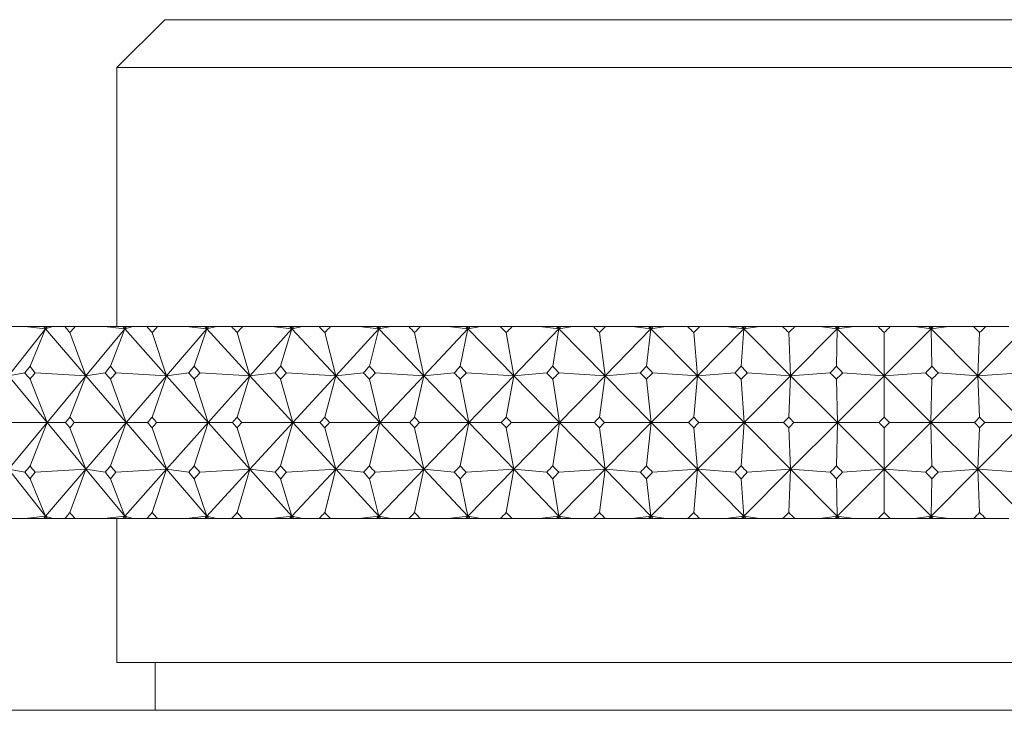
# Model space of a CAD drawing. Header units: inches. Extents: x 1.8 to 14.2, y 0.2 to 10.6.
# Tile 5 of 39: x 2.833 to 3.474, y 7.188 to 7.638. Entities that reach past the tile are written whole.
import ezdxf

# ---------------------------------------------------------------- set-up
doc = ezdxf.new("R2010")
doc.units = ezdxf.units.IN
doc.header["$MEASUREMENT"] = 0

msp = doc.modelspace()

# ---------------------------------------------------------------- linework, layer by layer
at = {"color": 7, "linetype": 'Continuous', "lineweight": 15}
for p, q in [((2.92695, 7.63821), (2.8957, 7.60696)), ((2.92695, 7.63821), (3.06424, 7.63821)), ((3.06424, 7.63821), (3.86445, 7.63821)), ((2.8957, 7.60696), (2.8957, 7.43821)), ((3.04214, 7.60696), (2.8957, 7.60696)), ((3.8957, 7.60696), (3.04214, 7.60696)), ((2.83586, 7.43821), (2.81703, 7.43821)), ((2.8494, 7.43674), (2.82526, 7.40619)), ((2.83586, 7.43821), (2.8494, 7.43674)), ((2.84813, 7.43821), (2.83586, 7.43821)), ((2.8494, 7.43674), (2.83923, 7.41235)), ((2.84813, 7.43821), (2.8494, 7.43674)), ((2.84884, 7.43821), (2.84813, 7.43821)), ((2.8494, 7.43674), (2.84884, 7.43821)), ((2.85056, 7.43821), (2.84884, 7.43821)), ((2.85415, 7.43821), (2.8494, 7.43674)), ((2.85056, 7.43821), (2.8494, 7.43674)), ((2.8494, 7.43674), (2.87569, 7.40619)), ((2.85415, 7.43821), (2.85056, 7.43821)), ((2.86185, 7.43821), (2.85415, 7.43821)), ((2.86185, 7.43821), (2.86861, 7.43821)), ((2.88745, 7.43821), (2.86861, 7.43821)), ((2.90095, 7.43674), (2.87569, 7.40619)), ((2.88745, 7.43821), (2.90095, 7.43674)), ((2.89964, 7.43821), (2.88745, 7.43821)), ((2.90095, 7.43674), (2.89175, 7.41235)), ((2.89964, 7.43821), (2.90095, 7.43674)), ((2.90044, 7.43821), (2.89964, 7.43821)), ((2.90095, 7.43674), (2.90044, 7.43821)), ((2.90217, 7.43821), (2.90044, 7.43821)), ((2.90649, 7.43821), (2.90095, 7.43674)), ((2.90217, 7.43821), (2.90095, 7.43674)), ((2.90095, 7.43674), (2.92816, 7.40619)), ((2.90649, 7.43821), (2.90217, 7.43821)), ((2.91526, 7.43821), (2.90649, 7.43821)), ((2.91526, 7.43821), (2.92227, 7.43821)), ((2.94105, 7.43821), (2.92227, 7.43821)), ((2.95446, 7.43674), (2.92816, 7.40619)), ((2.94105, 7.43821), (2.95446, 7.43674)), ((2.9531, 7.43821), (2.94105, 7.43821)), ((2.95446, 7.43674), (2.94625, 7.41235)), ((2.9531, 7.43821), (2.95446, 7.43674)), ((2.954, 7.43821), (2.9531, 7.43821)), ((2.95446, 7.43674), (2.954, 7.43821)), ((2.95572, 7.43821), (2.954, 7.43821)), ((2.96076, 7.43821), (2.95446, 7.43674)), ((2.95572, 7.43821), (2.95446, 7.43674)), ((2.95446, 7.43674), (2.98249, 7.40619)), ((2.96076, 7.43821), (2.95572, 7.43821)), ((2.97056, 7.43821), (2.96076, 7.43821)), ((2.97056, 7.43821), (2.9778, 7.43821)), ((2.99645, 7.43821), (2.9778, 7.43821)), ((3.0097, 7.43674), (2.98249, 7.40619)), ((2.99645, 7.43821), (3.0097, 7.43674)), ((3.00832, 7.43821), (2.99645, 7.43821)), ((3.0097, 7.43674), (3.00252, 7.41235)), ((3.00832, 7.43821), (3.0097, 7.43674)), ((3.0093, 7.43821), (3.00832, 7.43821)), ((3.0097, 7.43674), (3.0093, 7.43821)), ((3.01101, 7.43821), (3.0093, 7.43821)), ((3.01674, 7.43821), (3.0097, 7.43674)), ((3.01101, 7.43821), (3.0097, 7.43674)), ((3.0097, 7.43674), (3.03844, 7.40619)), ((3.01674, 7.43821), (3.01101, 7.43821)), ((3.02754, 7.43821), (3.01674, 7.43821)), ((3.02754, 7.43821), (3.03498, 7.43821)), ((3.05342, 7.43821), (3.03498, 7.43821)), ((3.06647, 7.43674), (3.03844, 7.40619)), ((3.05342, 7.43821), (3.06647, 7.43674)), ((3.06506, 7.43821), (3.05342, 7.43821)), ((3.06647, 7.43674), (3.06035, 7.41235)), ((3.06506, 7.43821), (3.06647, 7.43674)), ((3.06613, 7.43821), (3.06506, 7.43821)), ((3.06647, 7.43674), (3.06613, 7.43821)), ((3.06782, 7.43821), (3.06613, 7.43821)), ((3.07423, 7.43821), (3.06647, 7.43674)), ((3.06782, 7.43821), (3.06647, 7.43674)), ((3.06647, 7.43674), (3.0958, 7.40619)), ((3.07423, 7.43821), (3.06782, 7.43821)), ((3.08597, 7.43821), (3.07423, 7.43821)), ((3.08597, 7.43821), (3.09358, 7.43821)), ((3.11174, 7.43821), (3.09358, 7.43821)), ((3.12454, 7.43674), (3.0958, 7.40619)), ((3.11174, 7.43821), (3.12454, 7.43674)), ((3.1231, 7.43821), (3.11174, 7.43821)), ((3.12454, 7.43674), (3.1195, 7.41235)), ((3.1231, 7.43821), (3.12454, 7.43674)), ((3.12426, 7.43821), (3.1231, 7.43821)), ((3.12454, 7.43674), (3.12426, 7.43821)), ((3.12593, 7.43821), (3.12426, 7.43821)), ((3.13298, 7.43821), (3.12454, 7.43674)), ((3.12593, 7.43821), (3.12454, 7.43674)), ((3.12454, 7.43674), (3.15435, 7.40619)), ((3.13298, 7.43821), (3.12593, 7.43821)), ((3.14562, 7.43821), (3.13298, 7.43821)), ((3.14562, 7.43821), (3.15337, 7.43821)), ((3.17118, 7.43821), (3.15337, 7.43821)), ((3.18368, 7.43674), (3.15435, 7.40619)), ((3.17118, 7.43821), (3.18368, 7.43674)), ((3.18222, 7.43821), (3.17118, 7.43821)), ((3.18368, 7.43674), (3.17973, 7.41235)), ((3.18222, 7.43821), (3.18368, 7.43674)), ((3.18346, 7.43821), (3.18222, 7.43821)), ((3.18368, 7.43674), (3.18346, 7.43821)), ((3.18509, 7.43821), (3.18346, 7.43821)), ((3.19276, 7.43821), (3.18368, 7.43674)), ((3.18509, 7.43821), (3.18368, 7.43674)), ((3.18368, 7.43674), (3.21385, 7.40619)), ((3.19276, 7.43821), (3.18509, 7.43821)), ((3.20626, 7.43821), (3.19276, 7.43821)), ((3.20626, 7.43821), (3.21412, 7.43821)), ((3.24366, 7.43674), (3.21385, 7.40619)), ((3.23151, 7.43821), (3.21412, 7.43821)), ((3.23151, 7.43821), (3.24366, 7.43674)), ((3.24219, 7.43821), (3.23151, 7.43821)), ((3.24366, 7.43674), (3.24083, 7.41235)), ((3.24219, 7.43821), (3.24366, 7.43674)), ((3.2435, 7.43821), (3.24219, 7.43821)), ((3.24366, 7.43674), (3.2435, 7.43821)), ((3.24509, 7.43821), (3.2435, 7.43821)), ((3.25335, 7.43821), (3.24366, 7.43674)), ((3.24509, 7.43821), (3.24366, 7.43674)), ((3.24366, 7.43674), (3.27406, 7.40619)), ((3.25335, 7.43821), (3.24509, 7.43821)), ((3.26765, 7.43821), (3.25335, 7.43821)), ((3.26765, 7.43821), (3.27559, 7.43821)), ((3.30423, 7.43674), (3.27406, 7.40619)), ((3.29249, 7.43821), (3.27559, 7.43821)), ((3.29249, 7.43821), (3.30423, 7.43674)), ((3.30276, 7.43821), (3.29249, 7.43821)), ((3.30423, 7.43674), (3.30253, 7.41235)), ((3.30276, 7.43821), (3.30423, 7.43674)), ((3.30414, 7.43821), (3.30276, 7.43821)), ((3.30423, 7.43674), (3.30414, 7.43821)), ((3.30569, 7.43821), (3.30414, 7.43821)), ((3.3145, 7.43821), (3.30423, 7.43674)), ((3.30569, 7.43821), (3.30423, 7.43674)), ((3.30423, 7.43674), (3.33476, 7.40619)), ((3.3145, 7.43821), (3.30569, 7.43821)), ((3.32954, 7.43821), (3.3145, 7.43821)), ((3.32954, 7.43821), (3.33753, 7.43821)), ((3.36517, 7.43674), (3.33476, 7.40619)), ((3.35387, 7.43821), (3.33753, 7.43821)), ((3.35387, 7.43821), (3.36517, 7.43674)), ((3.3637, 7.43821), (3.35387, 7.43821)), ((3.3637, 7.43821), (3.36517, 7.43674)), ((3.36514, 7.43821), (3.3637, 7.43821)), ((3.36517, 7.43674), (3.3646, 7.41235)), ((3.36517, 7.43674), (3.36514, 7.43821)), ((3.36663, 7.43821), (3.36514, 7.43821)), ((3.37597, 7.43821), (3.36517, 7.43674)), ((3.36663, 7.43821), (3.36517, 7.43674)), ((3.36517, 7.43674), (3.3957, 7.40619)), ((3.37597, 7.43821), (3.36663, 7.43821)), ((3.3917, 7.43821), (3.37597, 7.43821)), ((3.3917, 7.43821), (3.3997, 7.43821)), ((3.42623, 7.43674), (3.3957, 7.40619)), ((3.41542, 7.43821), (3.3997, 7.43821)), ((3.41542, 7.43821), (3.42623, 7.43674)), ((3.42476, 7.43821), (3.41542, 7.43821)), ((3.42476, 7.43821), (3.42623, 7.43674)), ((3.42626, 7.43821), (3.42476, 7.43821)), ((3.43752, 7.43821), (3.42623, 7.43674)), ((3.4277, 7.43821), (3.42623, 7.43674)), ((3.42623, 7.43674), (3.42626, 7.43821)), ((3.42623, 7.43674), (3.45663, 7.40619)), ((3.42623, 7.43674), (3.42679, 7.41235)), ((3.4277, 7.43821), (3.42626, 7.43821)), ((3.43752, 7.43821), (3.4277, 7.43821)), ((3.45387, 7.43821), (3.43752, 7.43821)), ((3.45387, 7.43821), (3.46185, 7.43821)), ((3.48716, 7.43674), (3.45663, 7.40619)), ((3.47689, 7.43821), (3.46185, 7.43821)), ((2.87569, 7.40619), (2.86523, 7.4344)), ((2.92816, 7.40619), (2.91876, 7.4344)), ((2.98249, 7.40619), (2.97418, 7.4344)), ((3.03844, 7.40619), (3.03125, 7.4344)), ((3.0958, 7.40619), (3.08977, 7.4344)), ((3.15435, 7.40619), (3.14949, 7.4344)), ((3.21385, 7.40619), (3.21019, 7.4344)), ((3.27406, 7.40619), (3.27162, 7.4344)), ((3.33476, 7.40619), (3.33353, 7.4344)), ((3.3957, 7.40619), (3.3957, 7.4344)), ((3.45663, 7.40619), (3.45786, 7.4344)), ((2.83592, 7.408), (2.82526, 7.40619)), ((2.82526, 7.40619), (2.85048, 7.37571)), ((2.85048, 7.37571), (2.83923, 7.404)), ((2.84256, 7.408), (2.87569, 7.40619)), ((2.87569, 7.40619), (2.85048, 7.37571)), ((2.87569, 7.40619), (2.86523, 7.37921)), ((2.88829, 7.408), (2.87569, 7.40619)), ((2.87569, 7.40619), (2.90193, 7.37571)), ((2.90193, 7.37571), (2.89175, 7.404)), ((2.89521, 7.408), (2.92816, 7.40619)), ((2.92816, 7.40619), (2.90193, 7.37571)), ((2.92816, 7.40619), (2.91876, 7.37921)), ((2.94267, 7.408), (2.92816, 7.40619)), ((2.92816, 7.40619), (2.95533, 7.37571)), ((2.95533, 7.37571), (2.94625, 7.404)), ((2.94983, 7.408), (2.98249, 7.40619)), ((2.98249, 7.40619), (2.95533, 7.37571)), ((2.98249, 7.40619), (2.97418, 7.37921)), ((2.99884, 7.408), (2.98249, 7.40619)), ((2.98249, 7.40619), (3.01046, 7.37571)), ((3.01046, 7.37571), (3.00252, 7.404)), ((3.00621, 7.408), (3.03844, 7.40619)), ((3.03844, 7.40619), (3.01046, 7.37571)), ((3.03844, 7.40619), (3.03125, 7.37921)), ((3.05657, 7.408), (3.03844, 7.40619)), ((3.03844, 7.40619), (3.06712, 7.37571)), ((3.06712, 7.37571), (3.06035, 7.404)), ((3.06413, 7.408), (3.0958, 7.40619)), ((3.0958, 7.40619), (3.06712, 7.37571)), ((3.0958, 7.40619), (3.08977, 7.37921)), ((3.11564, 7.408), (3.0958, 7.40619)), ((3.0958, 7.40619), (3.12508, 7.37571)), ((3.12508, 7.37571), (3.1195, 7.404)), ((3.12335, 7.408), (3.15435, 7.40619)), ((3.15435, 7.40619), (3.12508, 7.37571)), ((3.15435, 7.40619), (3.14949, 7.37921)), ((3.17582, 7.408), (3.15435, 7.40619)), ((3.15435, 7.40619), (3.1841, 7.37571)), ((3.1841, 7.37571), (3.17973, 7.404)), ((3.18366, 7.408), (3.21385, 7.40619)), ((3.21385, 7.40619), (3.1841, 7.37571)), ((3.21385, 7.40619), (3.21019, 7.37921)), ((3.23686, 7.408), (3.21385, 7.40619)), ((3.21385, 7.40619), (3.24396, 7.37571)), ((3.24396, 7.37571), (3.24083, 7.404)), ((3.27406, 7.40619), (3.24396, 7.37571)), ((3.24479, 7.408), (3.27406, 7.40619)), ((3.27406, 7.40619), (3.27162, 7.37921)), ((3.29853, 7.408), (3.27406, 7.40619)), ((3.27406, 7.40619), (3.30441, 7.37571)), ((3.30441, 7.37571), (3.30253, 7.404)), ((3.33476, 7.40619), (3.30441, 7.37571)), ((3.30653, 7.408), (3.33476, 7.40619)), ((3.33476, 7.40619), (3.33353, 7.37921)), ((3.36059, 7.408), (3.33476, 7.40619)), ((3.33476, 7.40619), (3.36523, 7.37571)), ((3.36523, 7.37571), (3.3646, 7.404)), ((3.3957, 7.40619), (3.36523, 7.37571)), ((3.36861, 7.408), (3.3957, 7.40619)), ((3.42278, 7.408), (3.3957, 7.40619)), ((3.3957, 7.40619), (3.42617, 7.37571)), ((3.3957, 7.40619), (3.3957, 7.37921)), ((3.45663, 7.40619), (3.42617, 7.37571)), ((3.42617, 7.37571), (3.42679, 7.404)), ((3.43081, 7.408), (3.45663, 7.40619)), ((3.48487, 7.408), (3.45663, 7.40619)), ((3.45663, 7.40619), (3.45786, 7.37921)), ((3.45663, 7.40619), (3.48698, 7.37571)), ((2.85048, 7.37571), (2.81651, 7.37571)), ((2.82526, 7.34523), (2.85048, 7.37571)), ((2.85048, 7.37571), (2.83923, 7.34743)), ((2.87569, 7.34523), (2.85048, 7.37571)), ((2.85048, 7.37571), (2.86239, 7.37571)), ((2.86523, 7.37221), (2.87569, 7.34523)), ((2.90193, 7.37571), (2.86807, 7.37571)), ((2.87569, 7.34523), (2.90193, 7.37571)), ((2.90193, 7.37571), (2.89175, 7.34743)), ((2.92816, 7.34523), (2.90193, 7.37571)), ((2.90193, 7.37571), (2.91582, 7.37571)), ((2.91876, 7.37221), (2.92816, 7.34523)), ((2.95533, 7.37571), (2.92171, 7.37571)), ((2.92816, 7.34523), (2.95533, 7.37571)), ((2.95533, 7.37571), (2.94625, 7.34743)), ((2.98249, 7.34523), (2.95533, 7.37571)), ((2.95533, 7.37571), (2.97113, 7.37571)), ((2.97418, 7.37221), (2.98249, 7.34523)), ((3.01046, 7.37571), (2.97722, 7.37571)), ((2.98249, 7.34523), (3.01046, 7.37571)), ((3.01046, 7.37571), (3.00252, 7.34743)), ((3.03844, 7.34523), (3.01046, 7.37571)), ((3.01046, 7.37571), (3.02813, 7.37571)), ((3.03125, 7.37221), (3.03844, 7.34523)), ((3.06712, 7.37571), (3.03438, 7.37571)), ((3.03844, 7.34523), (3.06712, 7.37571)), ((3.06712, 7.37571), (3.06035, 7.34743)), ((3.0958, 7.34523), (3.06712, 7.37571)), ((3.06712, 7.37571), (3.08657, 7.37571)), ((3.08977, 7.37221), (3.0958, 7.34523)), ((3.12508, 7.37571), (3.09297, 7.37571)), ((3.0958, 7.34523), (3.12508, 7.37571)), ((3.12508, 7.37571), (3.1195, 7.34743)), ((3.15435, 7.34523), (3.12508, 7.37571)), ((3.12508, 7.37571), (3.14624, 7.37571)), ((3.14949, 7.37221), (3.15435, 7.34523)), ((3.1841, 7.37571), (3.15275, 7.37571)), ((3.15435, 7.34523), (3.1841, 7.37571)), ((3.1841, 7.37571), (3.17973, 7.34743)), ((3.21385, 7.34523), (3.1841, 7.37571)), ((3.1841, 7.37571), (3.20689, 7.37571)), ((3.21019, 7.37221), (3.21385, 7.34523)), ((3.24396, 7.37571), (3.21349, 7.37571)), ((3.21385, 7.34523), (3.24396, 7.37571)), ((3.24396, 7.37571), (3.24083, 7.34743)), ((3.27406, 7.34523), (3.24396, 7.37571)), ((3.24396, 7.37571), (3.26828, 7.37571)), ((3.27162, 7.37221), (3.27406, 7.34523)), ((3.27406, 7.34523), (3.30441, 7.37571)), ((3.30441, 7.37571), (3.27495, 7.37571)), ((3.30441, 7.37571), (3.30253, 7.34743)), ((3.33476, 7.34523), (3.30441, 7.37571)), ((3.30441, 7.37571), (3.33018, 7.37571)), ((3.33353, 7.37221), (3.33476, 7.34523)), ((3.33476, 7.34523), (3.36523, 7.37571)), ((3.36523, 7.37571), (3.33689, 7.37571)), ((3.36523, 7.37571), (3.3646, 7.34743)), ((3.3957, 7.34523), (3.36523, 7.37571)), ((3.36523, 7.37571), (3.39233, 7.37571)), ((3.3957, 7.34523), (3.42617, 7.37571)), ((3.3957, 7.37221), (3.3957, 7.34523)), ((3.42617, 7.37571), (3.39906, 7.37571)), ((3.42617, 7.37571), (3.42679, 7.34743)), ((3.45663, 7.34523), (3.42617, 7.37571)), ((3.42617, 7.37571), (3.4545, 7.37571)), ((3.45663, 7.34523), (3.48698, 7.37571)), ((3.45786, 7.37221), (3.45663, 7.34523)), ((3.48698, 7.37571), (3.46122, 7.37571)), ((2.8494, 7.31468), (2.82526, 7.34523)), ((2.82526, 7.34523), (2.83592, 7.34342)), ((2.87569, 7.34523), (2.84256, 7.34342)), ((2.8494, 7.31468), (2.87569, 7.34523)), ((2.86523, 7.31702), (2.87569, 7.34523)), ((2.90095, 7.31468), (2.87569, 7.34523)), ((2.87569, 7.34523), (2.88829, 7.34342)), ((2.92816, 7.34523), (2.89521, 7.34342)), ((2.90095, 7.31468), (2.92816, 7.34523)), ((2.91876, 7.31702), (2.92816, 7.34523)), ((2.95446, 7.31468), (2.92816, 7.34523)), ((2.92816, 7.34523), (2.94267, 7.34342)), ((2.98249, 7.34523), (2.94983, 7.34342)), ((2.95446, 7.31468), (2.98249, 7.34523)), ((2.97418, 7.31702), (2.98249, 7.34523)), ((3.0097, 7.31468), (2.98249, 7.34523)), ((2.98249, 7.34523), (2.99884, 7.34342)), ((3.03844, 7.34523), (3.00621, 7.34342)), ((3.0097, 7.31468), (3.03844, 7.34523)), ((3.03125, 7.31702), (3.03844, 7.34523)), ((3.06647, 7.31468), (3.03844, 7.34523)), ((3.03844, 7.34523), (3.05657, 7.34342)), ((3.0958, 7.34523), (3.06413, 7.34342)), ((3.06647, 7.31468), (3.0958, 7.34523)), ((3.08977, 7.31702), (3.0958, 7.34523)), ((3.12454, 7.31468), (3.0958, 7.34523)), ((3.0958, 7.34523), (3.11564, 7.34342)), ((3.15435, 7.34523), (3.12335, 7.34342)), ((3.12454, 7.31468), (3.15435, 7.34523)), ((3.14949, 7.31702), (3.15435, 7.34523)), ((3.18368, 7.31468), (3.15435, 7.34523)), ((3.15435, 7.34523), (3.17582, 7.34342)), ((3.21385, 7.34523), (3.18366, 7.34342)), ((3.18368, 7.31468), (3.21385, 7.34523)), ((3.21019, 7.31702), (3.21385, 7.34523)), ((3.24366, 7.31468), (3.21385, 7.34523)), ((3.21385, 7.34523), (3.23686, 7.34342)), ((3.24366, 7.31468), (3.27406, 7.34523)), ((3.27406, 7.34523), (3.24479, 7.34342)), ((3.27162, 7.31702), (3.27406, 7.34523)), ((3.30423, 7.31468), (3.27406, 7.34523)), ((3.27406, 7.34523), (3.29853, 7.34342)), ((3.30423, 7.31468), (3.33476, 7.34523)), ((3.33476, 7.34523), (3.30653, 7.34342)), ((3.33353, 7.31702), (3.33476, 7.34523)), ((3.36517, 7.31468), (3.33476, 7.34523)), ((3.33476, 7.34523), (3.36059, 7.34342)), ((3.36517, 7.31468), (3.3957, 7.34523)), ((3.3957, 7.34523), (3.36861, 7.34342)), ((3.3957, 7.31702), (3.3957, 7.34523)), ((3.42623, 7.31468), (3.3957, 7.34523)), ((3.3957, 7.34523), (3.42278, 7.34342)), ((3.42623, 7.31468), (3.45663, 7.34523)), ((3.45663, 7.34523), (3.43081, 7.34342)), ((3.45786, 7.31702), (3.45663, 7.34523)), ((3.48716, 7.31468), (3.45663, 7.34523)), ((3.45663, 7.34523), (3.48487, 7.34342)), ((2.83923, 7.33907), (2.8494, 7.31468)), ((2.89175, 7.33907), (2.90095, 7.31468)), ((2.94625, 7.33907), (2.95446, 7.31468)), ((3.00252, 7.33907), (3.0097, 7.31468)), ((3.06035, 7.33907), (3.06647, 7.31468)), ((3.1195, 7.33907), (3.12454, 7.31468)), ((3.17973, 7.33907), (3.18368, 7.31468)), ((3.24083, 7.33907), (3.24366, 7.31468)), ((3.30253, 7.33907), (3.30423, 7.31468)), ((3.3646, 7.33907), (3.36517, 7.31468)), ((3.42679, 7.33907), (3.42623, 7.31468)), ((2.83586, 7.31321), (2.81703, 7.31321)), ((2.8494, 7.31468), (2.83586, 7.31321)), ((2.84813, 7.31321), (2.83586, 7.31321)), ((2.84813, 7.31321), (2.8494, 7.31468)), ((2.84884, 7.31321), (2.84813, 7.31321)), ((2.84884, 7.31321), (2.8494, 7.31468)), ((2.85056, 7.31321), (2.84884, 7.31321)), ((2.8494, 7.31468), (2.85415, 7.31321)), ((2.85056, 7.31321), (2.8494, 7.31468)), ((2.85415, 7.31321), (2.85056, 7.31321)), ((2.86185, 7.31321), (2.85415, 7.31321)), ((2.86185, 7.31321), (2.86861, 7.31321)), ((2.88745, 7.31321), (2.86861, 7.31321)), ((2.90095, 7.31468), (2.88745, 7.31321)), ((2.89964, 7.31321), (2.88745, 7.31321)), ((2.8957, 7.31321), (2.8957, 7.21946)), ((2.89964, 7.31321), (2.90095, 7.31468)), ((2.90044, 7.31321), (2.89964, 7.31321)), ((2.90044, 7.31321), (2.90095, 7.31468)), ((2.90217, 7.31321), (2.90044, 7.31321)), ((2.90095, 7.31468), (2.90649, 7.31321)), ((2.90217, 7.31321), (2.90095, 7.31468)), ((2.90649, 7.31321), (2.90217, 7.31321)), ((2.91526, 7.31321), (2.90649, 7.31321)), ((2.91526, 7.31321), (2.92227, 7.31321)), ((2.94105, 7.31321), (2.92227, 7.31321)), ((2.95446, 7.31468), (2.94105, 7.31321)), ((2.9531, 7.31321), (2.94105, 7.31321)), ((2.9531, 7.31321), (2.95446, 7.31468)), ((2.954, 7.31321), (2.9531, 7.31321)), ((2.954, 7.31321), (2.95446, 7.31468)), ((2.95572, 7.31321), (2.954, 7.31321)), ((2.95446, 7.31468), (2.96076, 7.31321)), ((2.95572, 7.31321), (2.95446, 7.31468)), ((2.96076, 7.31321), (2.95572, 7.31321)), ((2.97056, 7.31321), (2.96076, 7.31321)), ((2.97056, 7.31321), (2.9778, 7.31321)), ((2.99645, 7.31321), (2.9778, 7.31321)), ((3.0097, 7.31468), (2.99645, 7.31321)), ((3.00832, 7.31321), (2.99645, 7.31321)), ((3.00832, 7.31321), (3.0097, 7.31468)), ((3.0093, 7.31321), (3.00832, 7.31321)), ((3.0093, 7.31321), (3.0097, 7.31468)), ((3.01101, 7.31321), (3.0093, 7.31321)), ((3.0097, 7.31468), (3.01674, 7.31321)), ((3.01101, 7.31321), (3.0097, 7.31468)), ((3.01674, 7.31321), (3.01101, 7.31321)), ((3.02754, 7.31321), (3.01674, 7.31321)), ((3.02754, 7.31321), (3.03498, 7.31321)), ((3.05342, 7.31321), (3.03498, 7.31321)), ((3.06647, 7.31468), (3.05342, 7.31321)), ((3.06506, 7.31321), (3.05342, 7.31321)), ((3.06506, 7.31321), (3.06647, 7.31468)), ((3.06613, 7.31321), (3.06506, 7.31321)), ((3.06613, 7.31321), (3.06647, 7.31468)), ((3.06782, 7.31321), (3.06613, 7.31321)), ((3.06647, 7.31468), (3.07423, 7.31321)), ((3.06782, 7.31321), (3.06647, 7.31468)), ((3.07423, 7.31321), (3.06782, 7.31321)), ((3.08597, 7.31321), (3.07423, 7.31321)), ((3.08597, 7.31321), (3.09358, 7.31321)), ((3.11174, 7.31321), (3.09358, 7.31321)), ((3.12454, 7.31468), (3.11174, 7.31321)), ((3.1231, 7.31321), (3.11174, 7.31321)), ((3.1231, 7.31321), (3.12454, 7.31468)), ((3.12426, 7.31321), (3.1231, 7.31321)), ((3.12426, 7.31321), (3.12454, 7.31468)), ((3.12593, 7.31321), (3.12426, 7.31321)), ((3.12454, 7.31468), (3.13298, 7.31321)), ((3.12593, 7.31321), (3.12454, 7.31468)), ((3.13298, 7.31321), (3.12593, 7.31321)), ((3.14562, 7.31321), (3.13298, 7.31321)), ((3.14562, 7.31321), (3.15337, 7.31321)), ((3.17118, 7.31321), (3.15337, 7.31321)), ((3.18368, 7.31468), (3.17118, 7.31321)), ((3.18222, 7.31321), (3.17118, 7.31321)), ((3.18222, 7.31321), (3.18368, 7.31468)), ((3.18346, 7.31321), (3.18222, 7.31321)), ((3.18346, 7.31321), (3.18368, 7.31468)), ((3.18509, 7.31321), (3.18346, 7.31321)), ((3.18368, 7.31468), (3.19276, 7.31321)), ((3.18509, 7.31321), (3.18368, 7.31468)), ((3.19276, 7.31321), (3.18509, 7.31321)), ((3.20626, 7.31321), (3.19276, 7.31321)), ((3.20626, 7.31321), (3.21412, 7.31321)), ((3.23151, 7.31321), (3.21412, 7.31321)), ((3.24366, 7.31468), (3.23151, 7.31321)), ((3.24219, 7.31321), (3.23151, 7.31321)), ((3.24219, 7.31321), (3.24366, 7.31468)), ((3.2435, 7.31321), (3.24219, 7.31321)), ((3.2435, 7.31321), (3.24366, 7.31468)), ((3.24509, 7.31321), (3.2435, 7.31321)), ((3.24366, 7.31468), (3.25335, 7.31321)), ((3.24509, 7.31321), (3.24366, 7.31468)), ((3.25335, 7.31321), (3.24509, 7.31321)), ((3.26765, 7.31321), (3.25335, 7.31321)), ((3.26765, 7.31321), (3.27559, 7.31321)), ((3.29249, 7.31321), (3.27559, 7.31321)), ((3.30423, 7.31468), (3.29249, 7.31321)), ((3.30276, 7.31321), (3.29249, 7.31321)), ((3.30276, 7.31321), (3.30423, 7.31468)), ((3.30414, 7.31321), (3.30276, 7.31321)), ((3.30414, 7.31321), (3.30423, 7.31468)), ((3.30569, 7.31321), (3.30414, 7.31321)), ((3.30423, 7.31468), (3.3145, 7.31321)), ((3.30569, 7.31321), (3.30423, 7.31468)), ((3.3145, 7.31321), (3.30569, 7.31321)), ((3.32954, 7.31321), (3.3145, 7.31321)), ((3.32954, 7.31321), (3.33753, 7.31321)), ((3.35387, 7.31321), (3.33753, 7.31321)), ((3.36517, 7.31468), (3.35387, 7.31321)), ((3.3637, 7.31321), (3.35387, 7.31321)), ((3.3637, 7.31321), (3.36517, 7.31468)), ((3.36514, 7.31321), (3.3637, 7.31321)), ((3.36514, 7.31321), (3.36517, 7.31468)), ((3.36663, 7.31321), (3.36514, 7.31321)), ((3.36517, 7.31468), (3.37597, 7.31321)), ((3.36663, 7.31321), (3.36517, 7.31468)), ((3.37597, 7.31321), (3.36663, 7.31321)), ((3.3917, 7.31321), (3.37597, 7.31321)), ((3.3917, 7.31321), (3.3997, 7.31321)), ((3.41542, 7.31321), (3.3997, 7.31321)), ((3.42623, 7.31468), (3.41542, 7.31321)), ((3.42476, 7.31321), (3.41542, 7.31321)), ((3.42476, 7.31321), (3.42623, 7.31468)), ((3.42626, 7.31321), (3.42476, 7.31321)), ((3.42623, 7.31468), (3.43752, 7.31321)), ((3.4277, 7.31321), (3.42623, 7.31468)), ((3.42626, 7.31321), (3.42623, 7.31468)), ((3.4277, 7.31321), (3.42626, 7.31321)), ((3.43752, 7.31321), (3.4277, 7.31321)), ((3.45387, 7.31321), (3.43752, 7.31321)), ((3.45387, 7.31321), (3.46185, 7.31321)), ((3.47689, 7.31321), (3.46185, 7.31321)), ((2.8957, 7.21946), (3.8957, 7.21946)), ((2.9207, 7.21946), (2.9207, 7.18821)), ((2.79908, 7.18821), (4.23945, 7.18821))]:
    msp.add_line(p, q, dxfattribs=at)
for centre, major_axis, ratio, start_param, end_param in [((3.3957, 6.00392), (-0.93949, 1.70609), 0.182987, 5.598696, 5.602738), ((3.3957, 6.00392), (0.02758, 1.71466), 0.577151, 0.589304, 0.593346), ((3.3957, 6.00392), (-0.9228, 1.7037), 0.210446, 5.585625, 5.589667), ((3.3957, 6.00392), (0.12007, 1.71335), 0.573551, 0.620194, 0.624236), ((3.3957, 6.00392), (-0.90347, 1.7012), 0.237937, 5.573425, 5.577467), ((3.3957, 6.00392), (0.20974, 1.71062), 0.565599, 0.64926, 0.653302), ((3.3957, 6.00392), (-0.88136, 1.6987), 0.265438, 5.562262, 5.566303), ((3.3957, 6.00392), (0.29485, 1.70694), 0.553664, 0.675371, 0.679413), ((3.3957, 6.00392), (-0.85629, 1.69629), 0.292913, 5.552323, 5.556365), ((3.3957, 6.00392), (0.37423, 1.70286), 0.538239, 0.69776, 0.701802), ((3.3957, 6.00392), (-0.82804, 1.69409), 0.320308, 5.543822, 5.547864), ((3.3957, 6.00392), (0.44726, 1.69889), 0.519874, 0.716042, 0.720083), ((3.3957, 6.00392), (-0.79636, 1.69225), 0.347548, 5.537002, 5.541044), ((3.3957, 6.00392), (0.51382, 1.69544), 0.499115, 0.730145, 0.734187), ((3.3957, 6.00392), (-0.76095, 1.69088), 0.374531, 5.53214, 5.536181), ((3.3957, 6.00392), (0.5741, 1.69277), 0.476461, 0.740228, 0.74427), ((3.3957, 6.00392), (-0.72145, 1.69013), 0.401121, 5.529544, 5.533586), ((3.3957, 6.00392), (0.62849, 1.691), 0.452348, 0.746587, 0.750629), ((3.3957, 6.00392), (-0.67744, 1.69014), 0.427137, 5.52956, 5.533602), ((3.3957, 6.00392), (0.67744, 1.69014), 0.427137, 0.749584, 0.753625), ((3.3957, 6.00392), (-0.62849, 1.691), 0.452348, 5.532556, 5.536598), ((3.3957, 6.00392), (0.72145, 1.69013), 0.401121, 0.749599, 0.753641), ((3.3957, 8.7475), (0.96541, 1.71026), 0.128209, 3.888094, 3.89215), ((3.3957, 8.7475), (-0.12007, 1.71335), 0.573551, 2.423109, 2.427165), ((3.3957, 8.7475), (0.95366, 1.7083), 0.155573, 3.90248, 3.906535), ((3.3957, 8.7475), (-0.20974, 1.71062), 0.565599, 2.394043, 2.398099), ((3.3957, 8.7475), (0.93949, 1.70609), 0.182987, 3.916274, 3.92033), ((3.3957, 8.7475), (-0.29485, 1.70694), 0.553664, 2.367932, 2.371988), ((3.3957, 8.7475), (0.9228, 1.7037), 0.210446, 3.929345, 3.933401), ((3.3957, 8.7475), (-0.37423, 1.70286), 0.538239, 2.345543, 2.349599), ((3.3957, 8.7475), (0.90347, 1.7012), 0.237937, 3.941545, 3.945601), ((3.3957, 8.7475), (-0.44726, 1.69889), 0.519874, 2.327262, 2.331317), ((3.3957, 8.7475), (0.88136, 1.6987), 0.265438, 3.952708, 3.956764), ((3.3957, 8.7475), (-0.51382, 1.69544), 0.499115, 2.313158, 2.317214), ((3.3957, 8.7475), (0.85629, 1.69629), 0.292913, 3.962647, 3.966703), ((3.3957, 8.7475), (-0.5741, 1.69277), 0.476461, 2.303075, 2.307131), ((3.3957, 8.7475), (0.82804, 1.69409), 0.320308, 3.971148, 3.975204), ((3.3957, 8.7475), (-0.62849, 1.691), 0.452348, 2.296716, 2.300772), ((3.3957, 8.7475), (0.79636, 1.69225), 0.347548, 3.977968, 3.982023), ((3.3957, 8.7475), (-0.67744, 1.69014), 0.427137, 2.293719, 2.297775), ((3.3957, 8.7475), (0.76095, 1.69088), 0.374531, 3.98283, 3.986886), ((3.3957, 8.7475), (-0.72145, 1.69013), 0.401121, 2.293704, 2.29776), ((3.3957, 8.7475), (0.72145, 1.69013), 0.401121, 3.985426, 3.989481), ((3.3957, 8.7475), (-0.76095, 1.69088), 0.374531, 2.296299, 2.300355), ((3.3957, 6.00392), (-0.95366, 1.7083), 0.155573, 5.581074, 5.58513), ((3.3957, 6.00392), (0.02758, 1.71466), 0.577151, 0.620706, 0.624762), ((3.3957, 6.00392), (-0.93949, 1.70609), 0.182987, 5.56728, 5.571336), ((3.3957, 6.00392), (0.12007, 1.71335), 0.573551, 0.651596, 0.655652), ((3.3957, 6.00392), (-0.9228, 1.7037), 0.210446, 5.554209, 5.558265), ((3.3957, 6.00392), (0.20974, 1.71062), 0.565599, 0.680662, 0.684718), ((3.3957, 6.00392), (-0.90347, 1.7012), 0.237937, 5.542009, 5.546065), ((3.3957, 6.00392), (0.29485, 1.70694), 0.553664, 0.706773, 0.710829), ((3.3957, 6.00392), (-0.88136, 1.6987), 0.265438, 5.530846, 5.534902), ((3.3957, 6.00392), (0.37423, 1.70286), 0.538239, 0.729162, 0.733218), ((3.3957, 6.00392), (-0.85629, 1.69629), 0.292913, 5.520907, 5.524963), ((3.3957, 6.00392), (0.44726, 1.69889), 0.519874, 0.747443, 0.751499), ((3.3957, 6.00392), (-0.82804, 1.69409), 0.320308, 5.512406, 5.516462), ((3.3957, 6.00392), (0.51382, 1.69544), 0.499115, 0.761547, 0.765603), ((3.3957, 6.00392), (-0.79636, 1.69225), 0.347548, 5.505586, 5.509642), ((3.3957, 6.00392), (0.5741, 1.69277), 0.476461, 0.77163, 0.775686), ((3.3957, 6.00392), (-0.76095, 1.69088), 0.374531, 5.500724, 5.50478), ((3.3957, 6.00392), (0.62849, 1.691), 0.452348, 0.777989, 0.782045), ((3.3957, 6.00392), (-0.72145, 1.69013), 0.401121, 5.498128, 5.502184), ((3.3957, 6.00392), (0.67744, 1.69014), 0.427137, 0.780986, 0.785041), ((3.3957, 6.00392), (-0.67744, 1.69014), 0.427137, 5.498144, 5.5022), ((3.3957, 6.00392), (0.72145, 1.69013), 0.401121, 0.781001, 0.785057), ((3.3957, 8.7475), (0.95366, 1.7083), 0.155573, 3.871722, 3.87512), ((3.3957, 8.7475), (-0.12007, 1.71335), 0.573551, 2.454525, 2.457922), ((3.3957, 8.7475), (0.93949, 1.70609), 0.182987, 3.885517, 3.888914), ((3.3957, 8.7475), (-0.20974, 1.71062), 0.565599, 2.425459, 2.428856), ((3.3957, 8.7475), (0.9228, 1.7037), 0.210446, 3.898587, 3.901985), ((3.3957, 8.7475), (-0.29485, 1.70694), 0.553664, 2.399348, 2.402745), ((3.3957, 8.7475), (0.90347, 1.7012), 0.237937, 3.910787, 3.914185), ((3.3957, 8.7475), (-0.37423, 1.70286), 0.538239, 2.376959, 2.380356), ((3.3957, 8.7475), (0.88136, 1.6987), 0.265438, 3.921951, 3.925348), ((3.3957, 8.7475), (-0.44726, 1.69889), 0.519874, 2.358678, 2.362075), ((3.3957, 8.7475), (0.85629, 1.69629), 0.292913, 3.93189, 3.935287), ((3.3957, 8.7475), (-0.51382, 1.69544), 0.499115, 2.344574, 2.347971), ((3.3957, 8.7475), (0.82804, 1.69409), 0.320308, 3.94039, 3.943788), ((3.3957, 8.7475), (-0.5741, 1.69277), 0.476461, 2.334491, 2.337888), ((3.3957, 8.7475), (0.79636, 1.69225), 0.347548, 3.94721, 3.950607), ((3.3957, 8.7475), (-0.62849, 1.691), 0.452348, 2.328132, 2.331529), ((3.3957, 8.7475), (0.76095, 1.69088), 0.374531, 3.952073, 3.95547), ((3.3957, 8.7475), (-0.67744, 1.69014), 0.427137, 2.325135, 2.328533), ((3.3957, 8.7475), (0.72145, 1.69013), 0.401121, 3.954668, 3.958065), ((3.3957, 8.7475), (-0.72145, 1.69013), 0.401121, 2.32512, 2.328517), ((3.3957, 8.7475), (0.67744, 1.69014), 0.427137, 3.954653, 3.95805), ((3.3957, 8.7475), (-0.76095, 1.69088), 0.374531, 2.327715, 2.331113), ((3.3957, 6.00392), (-0.95366, 1.7083), 0.155573, 5.549658, 5.553056), ((3.3957, 6.00392), (0.12007, 1.71335), 0.573551, 0.68367, 0.687068), ((3.3957, 6.00392), (-0.93949, 1.70609), 0.182987, 5.535864, 5.539261), ((3.3957, 6.00392), (0.20974, 1.71062), 0.565599, 0.712737, 0.716134), ((3.3957, 6.00392), (-0.9228, 1.7037), 0.210446, 5.522793, 5.526191), ((3.3957, 6.00392), (0.29485, 1.70694), 0.553664, 0.738847, 0.742245), ((3.3957, 6.00392), (-0.90347, 1.7012), 0.237937, 5.510593, 5.513991), ((3.3957, 6.00392), (0.37423, 1.70286), 0.538239, 0.761237, 0.764634), ((3.3957, 6.00392), (-0.88136, 1.6987), 0.265438, 5.49943, 5.502827), ((3.3957, 6.00392), (0.44726, 1.69889), 0.519874, 0.779518, 0.782915), ((3.3957, 6.00392), (-0.85629, 1.69629), 0.292913, 5.489491, 5.492888), ((3.3957, 6.00392), (0.51382, 1.69544), 0.499115, 0.793621, 0.797019), ((3.3957, 6.00392), (-0.82804, 1.69409), 0.320308, 5.48099, 5.484387), ((3.3957, 6.00392), (0.5741, 1.69277), 0.476461, 0.803705, 0.807102), ((3.3957, 6.00392), (-0.79636, 1.69225), 0.347548, 5.47417, 5.477568), ((3.3957, 6.00392), (0.62849, 1.691), 0.452348, 0.810063, 0.813461), ((3.3957, 6.00392), (-0.76095, 1.69088), 0.374531, 5.469308, 5.472705), ((3.3957, 6.00392), (0.67744, 1.69014), 0.427137, 0.81306, 0.816457), ((3.3957, 6.00392), (-0.72145, 1.69013), 0.401121, 5.466712, 5.47011), ((3.3957, 6.00392), (0.72145, 1.69013), 0.401121, 0.813075, 0.816473), ((3.3957, 6.00392), (-0.67744, 1.69014), 0.427137, 5.466728, 5.470125), ((3.3957, 6.00392), (0.76095, 1.69088), 0.374531, 0.81048, 0.813877), ((3.3957, 8.7475), (0.95366, 1.7083), 0.155573, 3.839648, 3.843704), ((3.3957, 8.7475), (-0.02758, 1.71466), 0.577151, 2.516831, 2.520887), ((3.3957, 8.7475), (0.93949, 1.70609), 0.182987, 3.853442, 3.857498), ((3.3957, 8.7475), (-0.12007, 1.71335), 0.573551, 2.485941, 2.489997), ((3.3957, 8.7475), (0.9228, 1.7037), 0.210446, 3.866513, 3.870569), ((3.3957, 8.7475), (-0.20974, 1.71062), 0.565599, 2.456874, 2.46093), ((3.3957, 8.7475), (0.90347, 1.7012), 0.237937, 3.878713, 3.882769), ((3.3957, 8.7475), (-0.29485, 1.70694), 0.553664, 2.430764, 2.43482), ((3.3957, 8.7475), (0.88136, 1.6987), 0.265438, 3.889876, 3.893932), ((3.3957, 8.7475), (-0.37423, 1.70286), 0.538239, 2.408374, 2.41243), ((3.3957, 8.7475), (0.85629, 1.69629), 0.292913, 3.899815, 3.903871), ((3.3957, 8.7475), (-0.44726, 1.69889), 0.519874, 2.390093, 2.394149), ((3.3957, 8.7475), (0.82804, 1.69409), 0.320308, 3.908316, 3.912372), ((3.3957, 8.7475), (-0.51382, 1.69544), 0.499115, 2.37599, 2.380046), ((3.3957, 8.7475), (0.79636, 1.69225), 0.347548, 3.915136, 3.919192), ((3.3957, 8.7475), (-0.5741, 1.69277), 0.476461, 2.365907, 2.369962), ((3.3957, 8.7475), (0.76095, 1.69088), 0.374531, 3.919998, 3.924054), ((3.3957, 8.7475), (-0.62849, 1.691), 0.452348, 2.359548, 2.363604), ((3.3957, 8.7475), (0.72145, 1.69013), 0.401121, 3.922594, 3.92665), ((3.3957, 8.7475), (-0.67744, 1.69014), 0.427137, 2.356551, 2.360607), ((3.3957, 8.7475), (0.67744, 1.69014), 0.427137, 3.922578, 3.926634), ((3.3957, 8.7475), (-0.72145, 1.69013), 0.401121, 2.356536, 2.360592), ((3.3957, 6.00392), (-0.96541, 1.71026), 0.128209, 5.532628, 5.536684), ((3.3957, 6.00392), (0.12007, 1.71335), 0.573551, 0.714428, 0.718484), ((3.3957, 6.00392), (-0.95366, 1.7083), 0.155573, 5.518242, 5.522298), ((3.3957, 6.00392), (0.20974, 1.71062), 0.565599, 0.743494, 0.74755), ((3.3957, 6.00392), (-0.93949, 1.70609), 0.182987, 5.504448, 5.508504), ((3.3957, 6.00392), (0.29485, 1.70694), 0.553664, 0.769605, 0.773661), ((3.3957, 6.00392), (-0.9228, 1.7037), 0.210446, 5.491377, 5.495433), ((3.3957, 6.00392), (0.37423, 1.70286), 0.538239, 0.791994, 0.79605), ((3.3957, 6.00392), (-0.90347, 1.7012), 0.237937, 5.479177, 5.483233), ((3.3957, 6.00392), (0.44726, 1.69889), 0.519874, 0.810275, 0.814331), ((3.3957, 6.00392), (-0.88136, 1.6987), 0.265438, 5.468014, 5.47207), ((3.3957, 6.00392), (0.51382, 1.69544), 0.499115, 0.824379, 0.828435), ((3.3957, 6.00392), (-0.85629, 1.69629), 0.292913, 5.458075, 5.462131), ((3.3957, 6.00392), (0.5741, 1.69277), 0.476461, 0.834462, 0.838518), ((3.3957, 6.00392), (-0.82804, 1.69409), 0.320308, 5.449574, 5.45363), ((3.3957, 6.00392), (0.62849, 1.691), 0.452348, 0.840821, 0.844877), ((3.3957, 6.00392), (-0.79636, 1.69225), 0.347548, 5.442755, 5.44681), ((3.3957, 6.00392), (0.67744, 1.69014), 0.427137, 0.843817, 0.847873), ((3.3957, 6.00392), (-0.76095, 1.69088), 0.374531, 5.437892, 5.441948), ((3.3957, 6.00392), (0.72145, 1.69013), 0.401121, 0.843833, 0.847889), ((3.3957, 6.00392), (-0.72145, 1.69013), 0.401121, 5.435297, 5.439352), ((3.3957, 6.00392), (0.76095, 1.69088), 0.374531, 0.841238, 0.845293), ((3.3957, 8.7475), (0.93949, 1.70609), 0.182987, 3.82204, 3.826082), ((3.3957, 8.7475), (-0.02758, 1.71466), 0.577151, 2.548247, 2.552288), ((3.3957, 8.7475), (0.9228, 1.7037), 0.210446, 3.835111, 3.839153), ((3.3957, 8.7475), (-0.12007, 1.71335), 0.573551, 2.517357, 2.521399), ((3.3957, 8.7475), (0.90347, 1.7012), 0.237937, 3.847311, 3.851353), ((3.3957, 8.7475), (-0.20974, 1.71062), 0.565599, 2.48829, 2.492332), ((3.3957, 8.7475), (0.88136, 1.6987), 0.265438, 3.858475, 3.862516), ((3.3957, 8.7475), (-0.29485, 1.70694), 0.553664, 2.46218, 2.466222), ((3.3957, 8.7475), (0.85629, 1.69629), 0.292913, 3.868413, 3.872455), ((3.3957, 8.7475), (-0.37423, 1.70286), 0.538239, 2.43979, 2.443832), ((3.3957, 8.7475), (0.82804, 1.69409), 0.320308, 3.876914, 3.880956), ((3.3957, 8.7475), (-0.44726, 1.69889), 0.519874, 2.421509, 2.425551), ((3.3957, 8.7475), (0.79636, 1.69225), 0.347548, 3.883734, 3.887776), ((3.3957, 8.7475), (-0.51382, 1.69544), 0.499115, 2.407406, 2.411448), ((3.3957, 8.7475), (0.76095, 1.69088), 0.374531, 3.888597, 3.892638), ((3.3957, 8.7475), (-0.5741, 1.69277), 0.476461, 2.397322, 2.401364), ((3.3957, 8.7475), (0.72145, 1.69013), 0.401121, 3.891192, 3.895234), ((3.3957, 8.7475), (-0.62849, 1.691), 0.452348, 2.390964, 2.395005), ((3.3957, 8.7475), (0.67744, 1.69014), 0.427137, 3.891176, 3.895218), ((3.3957, 8.7475), (-0.67744, 1.69014), 0.427137, 2.387967, 2.392009), ((3.3957, 8.7475), (0.62849, 1.691), 0.452348, 3.88818, 3.892222), ((3.3957, 8.7475), (-0.72145, 1.69013), 0.401121, 2.387952, 2.391993)]:
    msp.add_ellipse(centre, major_axis=major_axis, ratio=ratio, start_param=start_param, end_param=end_param, dxfattribs=at)

doc.saveas('drawing.dxf')
